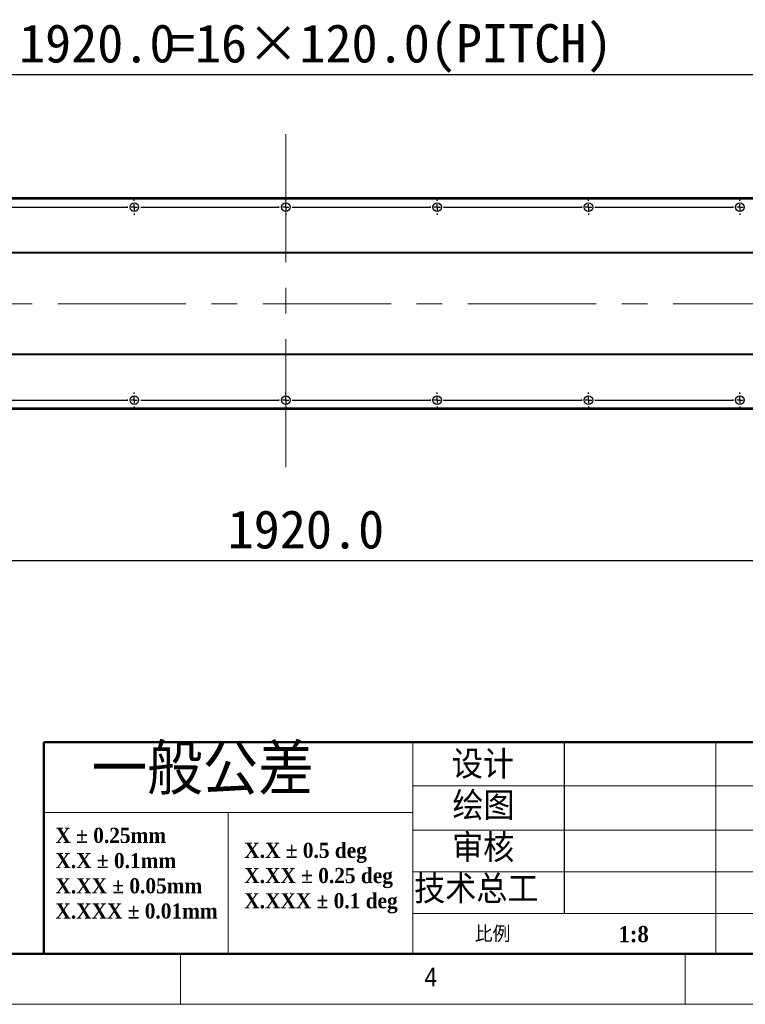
# Model space of a CAD drawing. Header units: millimetres. Extents: x 40 to 3320, y 40 to 2336.
# Tile 5 of 13: x 1153 to 1728, y 40 to 821. Entities that reach past the tile are written whole.
import ezdxf

# ---------------------------------------------------------------- set-up
doc = ezdxf.new("R2010")
doc.units = ezdxf.units.MM
doc.header["$LTSCALE"] = 8
doc.linetypes.add('CENTERX2', pattern=[20.32, 12.7, -2.54, 2.54, -2.54])
doc.layers.add('DIMNS', color=7, linetype='Continuous')
doc.styles.add('SLDTEXTSTYLE0', font='Gothic.ttf', dxfattribs={"width": 0.913})
doc.styles.add('SLDTEXTSTYLE1', font='timesbd.ttf', dxfattribs={"width": 0.933})
doc.styles.add('SLDTEXTSTYLE3', font='txt', dxfattribs={"bigfont": 'bigfont'})
doc.styles.add('SLDTEXTSTYLE7', font='txt')
doc.dimstyles.new('SLDDIMSTYLE2', dxfattribs={"dimtxt": 30.4, "dimasz": 16, "dimexe": 0, "dimexo": 0.0625, "dimgap": 7.6, "dimtad": 2, "dimdec": 1, "dimrnd": 1e-09, "dimzin": 4, "dimdsep": 46, "dimtxsty": 'SLDTEXTSTYLE7', "dimsah": 1, "dimcen": 0.09, "dimadec": 0, "dimazin": 1, "dimtfac": 1, "dimtdec": 1, "dimtofl": 0, "dimtmove": 0, "dimatfit": 3, "dimfxl": 0, "dimfrac": 2, "dimtolj": 1, "dimtzin": 12, "dimarcsym": 0})

# ---------------------------------------------------------------- blocks, each defined once
blk = doc.blocks.new('SW_NOTE_0')
at = {"color": 0, "linetype": 'Continuous', "lineweight": 0, "char_height": 12, "attachment_point": 1, "style": 'SLDTEXTSTYLE1'}
for s, insert in [('X.X ± 0.5 deg', (0, 15.82)), ('X.XX ± 0.25 deg', (0, -4.18)), ('X.XXX ± 0.1 deg', (0, -24.18))]:
    blk.add_mtext(s, dxfattribs=dict(at, insert=insert))
blk = doc.blocks.new('SW_NOTE_1')
at = {"color": 0, "linetype": 'Continuous', "lineweight": 0, "char_height": 12, "attachment_point": 1, "style": 'SLDTEXTSTYLE1'}
for s, insert in [('X ± 0.25mm ', (0, 15.82)), ('X.X ± 0.1mm', (0, -4.18))]:
    blk.add_mtext(s, dxfattribs=dict(at, insert=insert))
blk = doc.blocks.new('SW_NOTE_2')
at = {"color": 0, "linetype": 'Continuous', "lineweight": 0, "char_height": 12, "attachment_point": 1, "style": 'SLDTEXTSTYLE1'}
for s, insert in [('X.XX ± 0.05mm', (0, 15.82)), ('X.XXX ± 0.01mm', (0, -4.18))]:
    blk.add_mtext(s, dxfattribs=dict(at, insert=insert))
blk = doc.blocks.new('_D_26')
at = {"layer": 'DIMNS'}
for p, q in [((403.38, 578.96), (403.38, 384.03)), ((2323.38, 585.5), (2323.38, 384.03)), ((403.38, 392.03), (2323.38, 392.03))]:
    blk.add_line(p, q, dxfattribs=at)
for points in [[(403.38, 392.03), (419.38, 389.63), (419.38, 394.43)], [(2323.38, 392.03), (2307.38, 394.43), (2307.38, 389.63)]]:
    blk.add_solid(points, dxfattribs=at)
at = {"layer": 'DIMNS', "insert": (1317.32, 431.92), "char_height": 30.4, "attachment_point": 1, "style": 'SLDTEXTSTYLE7'}
blk.add_mtext('1920.0', dxfattribs=at)
blk = doc.blocks.new('_D_30')
at = {"layer": 'DIMNS'}
for p, q in [((403.38, 535.26), (403.38, 785.46)), ((2323.38, 535.26), (2323.38, 785.46)), ((403.38, 777.46), (2323.38, 777.46))]:
    blk.add_line(p, q, dxfattribs=at)
for points in [[(403.38, 777.46), (419.38, 775.06), (419.38, 779.86)], [(2323.38, 777.46), (2307.38, 779.86), (2307.38, 775.06)]]:
    blk.add_solid(points, dxfattribs=at)
at = {"layer": 'DIMNS', "char_height": 30.4, "attachment_point": 1, "style": 'SLDTEXTSTYLE7'}
for s, insert in [('=16×120.0(PITCH)', (1270.77, 817.35)), ('1920.0', (1151.95, 817.35))]:
    blk.add_mtext(s, dxfattribs=dict(at, insert=insert))
blk = doc.blocks.new('SW_CENTERMARKSYMBOL_2')
at = {"layer": 'DIMNS', "color": 0}
for p, q in [((-120, 5.08), (-120, 5.94)), ((-120, 0), (-120, 2.54)), ((-120, 0), (-120, 2.54)), ((-120, 0), (-120, 2.54)), ((-120, 0), (-120, 2.54)), ((-120, 0), (-120, 2.54)), ((-120, 0), (-120, 2.54)), ((-120, 0), (-120, 2.54)), ((-114.92, 0), (-5.08, 0)), ((-5.08, 0), (-5.94, 0)), ((0, 0), (-2.54, 0)), ((0, 0), (-2.54, 0)), ((0, 0), (-2.54, 0)), ((0, 0), (-2.54, 0)), ((0, 0), (-2.54, 0)), ((0, 0), (-2.54, 0)), ((0, 0), (-2.54, 0)), ((0, 0), (-2.54, 0)), ((0, 5.08), (0, 5.94)), ((0, 0), (0, 2.54)), ((0, 0), (0, 2.54)), ((0, 0), (0, 2.54)), ((0, 0), (0, 2.54)), ((0, 0), (0, 2.54)), ((0, 0), (0, 2.54)), ((0, 0), (0, 2.54)), ((0, 0), (0, 2.54)), ((0, 0), (0, -2.54)), ((0, 0), (2.54, 0)), ((0, 0), (0, -2.54)), ((0, 0), (2.54, 0)), ((0, 0), (0, -2.54)), ((0, 0), (2.54, 0)), ((0, 0), (0, -2.54)), ((0, 0), (2.54, 0)), ((0, 0), (0, -2.54)), ((0, 0), (2.54, 0)), ((0, 0), (0, -2.54)), ((0, 0), (2.54, 0)), ((0, 0), (0, -2.54)), ((0, 0), (2.54, 0)), ((0, 0), (0, -2.54)), ((0, 0), (2.54, 0)), ((5.08, 0), (5.94, 0)), ((5.08, 0), (114.92, 0)), ((114.92, 0), (114.06, 0)), ((120, 0), (117.46, 0)), ((120, 0), (117.46, 0)), ((120, 0), (117.46, 0)), ((120, 0), (117.46, 0)), ((120, 0), (117.46, 0)), ((120, 0), (117.46, 0)), ((120, 0), (117.46, 0)), ((120, 5.08), (120, 5.94)), ((120, 0), (120, 2.54)), ((120, 0), (120, 2.54)), ((120, 0), (120, 2.54)), ((120, 0), (120, 2.54)), ((120, 0), (120, 2.54)), ((120, 0), (120, 2.54)), ((120, 0), (120, 2.54)), ((120, 0), (120, -2.54)), ((120, 0), (122.54, 0)), ((120, 0), (120, -2.54)), ((120, 0), (122.54, 0)), ((120, 0), (120, -2.54)), ((120, 0), (122.54, 0)), ((120, 0), (120, -2.54)), ((120, 0), (122.54, 0)), ((120, 0), (120, -2.54)), ((120, 0), (122.54, 0)), ((120, 0), (120, -2.54)), ((120, 0), (122.54, 0)), ((120, 0), (120, -2.54)), ((120, 0), (122.54, 0)), ((125.08, 0), (125.94, 0)), ((125.08, 0), (234.92, 0)), ((234.92, 0), (234.06, 0)), ((240, 0), (237.46, 0)), ((240, 0), (237.46, 0)), ((240, 0), (237.46, 0)), ((240, 0), (237.46, 0)), ((240, 0), (237.46, 0)), ((240, 0), (237.46, 0)), ((240, 5.08), (240, 5.94)), ((240, 0), (240, 2.54)), ((240, 0), (240, 2.54)), ((240, 0), (240, 2.54)), ((240, 0), (240, 2.54)), ((240, 0), (240, 2.54)), ((240, 0), (240, 2.54)), ((240, 0), (240, -2.54)), ((240, 0), (242.54, 0)), ((240, 0), (240, -2.54)), ((240, 0), (242.54, 0)), ((240, 0), (240, -2.54)), ((240, 0), (242.54, 0)), ((240, 0), (240, -2.54)), ((240, 0), (242.54, 0)), ((240, 0), (240, -2.54)), ((240, 0), (242.54, 0)), ((240, 0), (240, -2.54)), ((240, 0), (242.54, 0)), ((245.08, 0), (245.94, 0)), ((245.08, 0), (354.92, 0)), ((354.92, 0), (354.06, 0)), ((360, 0), (357.46, 0)), ((360, 0), (357.46, 0)), ((360, 0), (357.46, 0)), ((360, 0), (357.46, 0)), ((360, 0), (357.46, 0)), ((360, 5.08), (360, 5.94)), ((360, 0), (360, 2.54)), ((360, 0), (360, 2.54)), ((360, 0), (360, 2.54)), ((360, 0), (360, 2.54)), ((360, 0), (360, 2.54)), ((360, 0), (360, -2.54)), ((360, 0), (362.54, 0)), ((360, 0), (360, -2.54)), ((360, 0), (362.54, 0)), ((360, 0), (360, -2.54)), ((360, 0), (362.54, 0)), ((360, 0), (360, -2.54)), ((360, 0), (362.54, 0)), ((360, 0), (360, -2.54)), ((360, 0), (362.54, 0)), ((-234.92, 0), (-125.08, 0)), ((-125.08, 0), (-125.94, 0)), ((-120, 0), (-122.54, 0)), ((-120, 0), (-122.54, 0)), ((-120, 0), (-122.54, 0)), ((-120, 0), (-122.54, 0)), ((-120, 0), (-122.54, 0)), ((-120, 0), (-122.54, 0)), ((-120, 0), (-122.54, 0)), ((-120, 0), (-120, -2.54)), ((-120, 0), (-117.46, 0)), ((-120, 0), (-120, -2.54)), ((-120, 0), (-117.46, 0)), ((-120, 0), (-120, -2.54)), ((-120, 0), (-117.46, 0)), ((-120, 0), (-120, -2.54)), ((-120, 0), (-117.46, 0)), ((-120, 0), (-120, -2.54)), ((-120, 0), (-117.46, 0)), ((-120, 0), (-120, -2.54)), ((-120, 0), (-117.46, 0)), ((-120, 0), (-120, -2.54)), ((-120, 0), (-117.46, 0)), ((-120, -5.08), (-120, -5.94)), ((-114.92, 0), (-114.06, 0)), ((0, -5.08), (0, -5.94)), ((120, -5.08), (120, -5.94)), ((240, -5.08), (240, -5.94)), ((360, -5.08), (360, -5.94))]:
    blk.add_line(p, q, dxfattribs=at)
blk = doc.blocks.new('SW_CENTERMARKSYMBOL_3')
at = {"layer": 'DIMNS', "color": 0}
for p, q in [((-120, 5.08), (-120, 5.94)), ((-120, 0), (-120, 2.54)), ((-120, 0), (-120, 2.54)), ((-120, 0), (-120, 2.54)), ((-120, 0), (-120, 2.54)), ((-120, 0), (-120, 2.54)), ((-120, 0), (-120, 2.54)), ((-120, 0), (-120, 2.54)), ((-114.92, 0), (-5.08, 0)), ((-5.08, 0), (-5.94, 0)), ((0, 0), (-2.54, 0)), ((0, 0), (-2.54, 0)), ((0, 0), (-2.54, 0)), ((0, 0), (-2.54, 0)), ((0, 0), (-2.54, 0)), ((0, 0), (-2.54, 0)), ((0, 0), (-2.54, 0)), ((0, 0), (-2.54, 0)), ((0, 5.08), (0, 5.94)), ((0, 0), (0, 2.54)), ((0, 0), (0, 2.54)), ((0, 0), (0, 2.54)), ((0, 0), (0, 2.54)), ((0, 0), (0, 2.54)), ((0, 0), (0, 2.54)), ((0, 0), (0, 2.54)), ((0, 0), (0, 2.54)), ((0, 0), (0, -2.54)), ((0, 0), (2.54, 0)), ((0, 0), (0, -2.54)), ((0, 0), (2.54, 0)), ((0, 0), (0, -2.54)), ((0, 0), (2.54, 0)), ((0, 0), (0, -2.54)), ((0, 0), (2.54, 0)), ((0, 0), (0, -2.54)), ((0, 0), (2.54, 0)), ((0, 0), (0, -2.54)), ((0, 0), (2.54, 0)), ((0, 0), (0, -2.54)), ((0, 0), (2.54, 0)), ((0, 0), (0, -2.54)), ((0, 0), (2.54, 0)), ((5.08, 0), (5.94, 0)), ((5.08, 0), (114.92, 0)), ((114.92, 0), (114.06, 0)), ((120, 0), (117.46, 0)), ((120, 0), (117.46, 0)), ((120, 0), (117.46, 0)), ((120, 0), (117.46, 0)), ((120, 0), (117.46, 0)), ((120, 0), (117.46, 0)), ((120, 0), (117.46, 0)), ((120, 5.08), (120, 5.94)), ((120, 0), (120, 2.54)), ((120, 0), (120, 2.54)), ((120, 0), (120, 2.54)), ((120, 0), (120, 2.54)), ((120, 0), (120, 2.54)), ((120, 0), (120, 2.54)), ((120, 0), (120, 2.54)), ((120, 0), (120, -2.54)), ((120, 0), (122.54, 0)), ((120, 0), (120, -2.54)), ((120, 0), (122.54, 0)), ((120, 0), (120, -2.54)), ((120, 0), (122.54, 0)), ((120, 0), (120, -2.54)), ((120, 0), (122.54, 0)), ((120, 0), (120, -2.54)), ((120, 0), (122.54, 0)), ((120, 0), (120, -2.54)), ((120, 0), (122.54, 0)), ((120, 0), (120, -2.54)), ((120, 0), (122.54, 0)), ((125.08, 0), (125.94, 0)), ((125.08, 0), (234.92, 0)), ((234.92, 0), (234.06, 0)), ((240, 0), (237.46, 0)), ((240, 0), (237.46, 0)), ((240, 0), (237.46, 0)), ((240, 0), (237.46, 0)), ((240, 0), (237.46, 0)), ((240, 0), (237.46, 0)), ((240, 5.08), (240, 5.94)), ((240, 0), (240, 2.54)), ((240, 0), (240, 2.54)), ((240, 0), (240, 2.54)), ((240, 0), (240, 2.54)), ((240, 0), (240, 2.54)), ((240, 0), (240, 2.54)), ((240, 0), (240, -2.54)), ((240, 0), (242.54, 0)), ((240, 0), (240, -2.54)), ((240, 0), (242.54, 0)), ((240, 0), (240, -2.54)), ((240, 0), (242.54, 0)), ((240, 0), (240, -2.54)), ((240, 0), (242.54, 0)), ((240, 0), (240, -2.54)), ((240, 0), (242.54, 0)), ((240, 0), (240, -2.54)), ((240, 0), (242.54, 0)), ((245.08, 0), (245.94, 0)), ((245.08, 0), (354.92, 0)), ((354.92, 0), (354.06, 0)), ((360, 0), (357.46, 0)), ((360, 0), (357.46, 0)), ((360, 0), (357.46, 0)), ((360, 0), (357.46, 0)), ((360, 0), (357.46, 0)), ((360, 5.08), (360, 5.94)), ((360, 0), (360, 2.54)), ((360, 0), (360, 2.54)), ((360, 0), (360, 2.54)), ((360, 0), (360, 2.54)), ((360, 0), (360, 2.54)), ((360, 0), (360, -2.54)), ((360, 0), (362.54, 0)), ((360, 0), (360, -2.54)), ((360, 0), (362.54, 0)), ((360, 0), (360, -2.54)), ((360, 0), (362.54, 0)), ((360, 0), (360, -2.54)), ((360, 0), (362.54, 0)), ((360, 0), (360, -2.54)), ((360, 0), (362.54, 0)), ((-234.92, 0), (-125.08, 0)), ((-125.08, 0), (-125.94, 0)), ((-120, 0), (-122.54, 0)), ((-120, 0), (-122.54, 0)), ((-120, 0), (-122.54, 0)), ((-120, 0), (-122.54, 0)), ((-120, 0), (-122.54, 0)), ((-120, 0), (-122.54, 0)), ((-120, 0), (-122.54, 0)), ((-120, 0), (-120, -2.54)), ((-120, 0), (-117.46, 0)), ((-120, 0), (-120, -2.54)), ((-120, 0), (-117.46, 0)), ((-120, 0), (-120, -2.54)), ((-120, 0), (-117.46, 0)), ((-120, 0), (-120, -2.54)), ((-120, 0), (-117.46, 0)), ((-120, 0), (-120, -2.54)), ((-120, 0), (-117.46, 0)), ((-120, 0), (-120, -2.54)), ((-120, 0), (-117.46, 0)), ((-120, 0), (-120, -2.54)), ((-120, 0), (-117.46, 0)), ((-120, -5.08), (-120, -5.94)), ((-114.92, 0), (-114.06, 0)), ((0, -5.08), (0, -5.94)), ((120, -5.08), (120, -5.94)), ((240, -5.08), (240, -5.94)), ((360, -5.08), (360, -5.94))]:
    blk.add_line(p, q, dxfattribs=at)
blk = doc.blocks.new('SW_CENTERMARKSYMBOL_4')
at = {"layer": 'DIMNS', "color": 0}
for p, q in [((605.08, 0), (714.92, 0)), ((714.92, 0), (714.06, 0)), ((720, 0), (717.46, 0)), ((720, 0), (717.46, 0)), ((720, 0), (717.46, 0)), ((720, 0), (717.46, 0)), ((720, 0), (717.46, 0)), ((720, 0), (717.46, 0)), ((720, 0), (717.46, 0)), ((720, 5.08), (720, 5.94)), ((720, 0), (720, 2.54)), ((720, 0), (720, 2.54)), ((720, 0), (720, 2.54)), ((720, 0), (720, 2.54)), ((720, 0), (720, 2.54)), ((720, 0), (720, 2.54)), ((720, 0), (720, 2.54)), ((720, 0), (720, -2.54)), ((720, 0), (722.54, 0)), ((720, 0), (720, -2.54)), ((720, 0), (722.54, 0)), ((720, 0), (720, -2.54)), ((720, 0), (722.54, 0)), ((720, 0), (720, -2.54)), ((720, 0), (722.54, 0)), ((720, 0), (720, -2.54)), ((720, 0), (722.54, 0)), ((720, 0), (720, -2.54)), ((720, 0), (722.54, 0)), ((720, 0), (720, -2.54)), ((720, 0), (722.54, 0)), ((725.08, 0), (725.94, 0)), ((725.08, 0), (834.92, 0)), ((834.92, 0), (834.06, 0)), ((840, 0), (837.46, 0)), ((840, 0), (837.46, 0)), ((840, 0), (837.46, 0)), ((840, 0), (837.46, 0)), ((840, 0), (837.46, 0)), ((840, 0), (837.46, 0)), ((840, 0), (837.46, 0)), ((840, 0), (837.46, 0)), ((840, 5.08), (840, 5.94)), ((840, 0), (840, 2.54)), ((840, 0), (840, 2.54)), ((840, 0), (840, 2.54)), ((840, 0), (840, 2.54)), ((840, 0), (840, 2.54)), ((840, 0), (840, 2.54)), ((840, 0), (840, 2.54)), ((840, 0), (840, 2.54)), ((840, 0), (840, -2.54)), ((840, 0), (842.54, 0)), ((840, 0), (840, -2.54)), ((840, 0), (842.54, 0)), ((840, 0), (840, -2.54)), ((840, 0), (842.54, 0)), ((840, 0), (840, -2.54)), ((840, 0), (842.54, 0)), ((840, 0), (840, -2.54)), ((840, 0), (842.54, 0)), ((840, 0), (840, -2.54)), ((840, 0), (842.54, 0)), ((840, 0), (840, -2.54)), ((840, 0), (842.54, 0)), ((840, 0), (840, -2.54)), ((840, 0), (842.54, 0)), ((845.08, 0), (845.94, 0)), ((845.08, 0), (954.92, 0)), ((954.92, 0), (954.06, 0)), ((960, 0), (957.46, 0)), ((960, 0), (957.46, 0)), ((960, 0), (957.46, 0)), ((960, 0), (957.46, 0)), ((960, 0), (957.46, 0)), ((960, 0), (957.46, 0)), ((960, 0), (957.46, 0)), ((960, 5.08), (960, 5.94)), ((960, 0), (960, 2.54)), ((960, 0), (960, 2.54)), ((960, 0), (960, 2.54)), ((960, 0), (960, 2.54)), ((960, 0), (960, 2.54)), ((960, 0), (960, 2.54)), ((960, 0), (960, 2.54)), ((960, 0), (960, -2.54)), ((960, 0), (962.54, 0)), ((960, 0), (960, -2.54)), ((960, 0), (962.54, 0)), ((960, 0), (960, -2.54)), ((960, 0), (962.54, 0)), ((960, 0), (960, -2.54)), ((960, 0), (962.54, 0)), ((960, 0), (960, -2.54)), ((960, 0), (962.54, 0)), ((960, 0), (960, -2.54)), ((960, 0), (962.54, 0)), ((960, 0), (960, -2.54)), ((960, 0), (962.54, 0)), ((965.08, 0), (965.94, 0)), ((965.08, 0), (1074.92, 0)), ((1074.92, 0), (1074.06, 0)), ((1080, 0), (1077.46, 0)), ((1080, 0), (1077.46, 0)), ((1080, 0), (1077.46, 0)), ((1080, 0), (1077.46, 0)), ((1080, 0), (1077.46, 0)), ((1080, 0), (1077.46, 0)), ((1080, 5.08), (1080, 5.94)), ((1080, 0), (1080, 2.54)), ((1080, 0), (1080, 2.54)), ((1080, 0), (1080, 2.54)), ((1080, 0), (1080, 2.54)), ((1080, 0), (1080, 2.54)), ((1080, 0), (1080, 2.54)), ((1080, 0), (1080, -2.54)), ((1080, 0), (1082.54, 0)), ((1080, 0), (1080, -2.54)), ((1080, 0), (1082.54, 0)), ((1080, 0), (1080, -2.54)), ((1080, 0), (1082.54, 0)), ((1080, 0), (1080, -2.54)), ((1080, 0), (1082.54, 0)), ((1080, 0), (1080, -2.54)), ((1080, 0), (1082.54, 0)), ((1080, 0), (1080, -2.54)), ((1080, 0), (1082.54, 0)), ((1085.08, 0), (1085.94, 0)), ((1085.08, 0), (1194.92, 0)), ((1194.92, 0), (1194.06, 0)), ((1200, 0), (1197.46, 0)), ((1200, 0), (1197.46, 0)), ((1200, 0), (1197.46, 0)), ((1200, 0), (1197.46, 0)), ((1200, 0), (1197.46, 0)), ((1200, 5.08), (1200, 5.94)), ((1200, 0), (1200, 2.54)), ((1200, 0), (1200, 2.54)), ((1200, 0), (1200, 2.54)), ((1200, 0), (1200, 2.54)), ((1200, 0), (1200, 2.54)), ((1200, 0), (1200, -2.54)), ((1200, 0), (1202.54, 0)), ((1200, 0), (1200, -2.54)), ((1200, 0), (1202.54, 0)), ((1200, 0), (1200, -2.54)), ((1200, 0), (1202.54, 0)), ((1200, 0), (1200, -2.54)), ((1200, 0), (1202.54, 0)), ((1200, 0), (1200, -2.54)), ((1200, 0), (1202.54, 0)), ((720, -5.08), (720, -5.94)), ((840, -5.08), (840, -5.94)), ((960, -5.08), (960, -5.94)), ((1080, -5.08), (1080, -5.94)), ((1200, -5.08), (1200, -5.94))]:
    blk.add_line(p, q, dxfattribs=at)
blk = doc.blocks.new('SW_CENTERMARKSYMBOL_5')
at = {"layer": 'DIMNS', "color": 0}
for p, q in [((-120, 5.08), (-120, 5.94)), ((-120, 0), (-120, 2.54)), ((-120, 0), (-120, 2.54)), ((-120, 0), (-120, 2.54)), ((-120, 0), (-120, 2.54)), ((-120, 0), (-120, 2.54)), ((-120, 0), (-120, 2.54)), ((-120, 0), (-120, 2.54)), ((-114.92, 0), (-5.08, 0)), ((-5.08, 0), (-5.94, 0)), ((0, 0), (-2.54, 0)), ((0, 0), (-2.54, 0)), ((0, 0), (-2.54, 0)), ((0, 0), (-2.54, 0)), ((0, 0), (-2.54, 0)), ((0, 0), (-2.54, 0)), ((0, 0), (-2.54, 0)), ((0, 0), (-2.54, 0)), ((0, 5.08), (0, 5.94)), ((0, 0), (0, 2.54)), ((0, 0), (0, 2.54)), ((0, 0), (0, 2.54)), ((0, 0), (0, 2.54)), ((0, 0), (0, 2.54)), ((0, 0), (0, 2.54)), ((0, 0), (0, 2.54)), ((0, 0), (0, 2.54)), ((0, 0), (0, -2.54)), ((0, 0), (2.54, 0)), ((0, 0), (0, -2.54)), ((0, 0), (2.54, 0)), ((0, 0), (0, -2.54)), ((0, 0), (2.54, 0)), ((0, 0), (0, -2.54)), ((0, 0), (2.54, 0)), ((0, 0), (0, -2.54)), ((0, 0), (2.54, 0)), ((0, 0), (0, -2.54)), ((0, 0), (2.54, 0)), ((0, 0), (0, -2.54)), ((0, 0), (2.54, 0)), ((0, 0), (0, -2.54)), ((0, 0), (2.54, 0)), ((5.08, 0), (5.94, 0)), ((5.08, 0), (114.92, 0)), ((114.92, 0), (114.06, 0)), ((120, 0), (117.46, 0)), ((120, 0), (117.46, 0)), ((120, 0), (117.46, 0)), ((120, 0), (117.46, 0)), ((120, 0), (117.46, 0)), ((120, 0), (117.46, 0)), ((120, 0), (117.46, 0)), ((120, 5.08), (120, 5.94)), ((120, 0), (120, 2.54)), ((120, 0), (120, 2.54)), ((120, 0), (120, 2.54)), ((120, 0), (120, 2.54)), ((120, 0), (120, 2.54)), ((120, 0), (120, 2.54)), ((120, 0), (120, 2.54)), ((120, 0), (120, -2.54)), ((120, 0), (122.54, 0)), ((120, 0), (120, -2.54)), ((120, 0), (122.54, 0)), ((120, 0), (120, -2.54)), ((120, 0), (122.54, 0)), ((120, 0), (120, -2.54)), ((120, 0), (122.54, 0)), ((120, 0), (120, -2.54)), ((120, 0), (122.54, 0)), ((120, 0), (120, -2.54)), ((120, 0), (122.54, 0)), ((120, 0), (120, -2.54)), ((120, 0), (122.54, 0)), ((125.08, 0), (125.94, 0)), ((125.08, 0), (234.92, 0)), ((234.92, 0), (234.06, 0)), ((240, 0), (237.46, 0)), ((240, 0), (237.46, 0)), ((240, 0), (237.46, 0)), ((240, 0), (237.46, 0)), ((240, 0), (237.46, 0)), ((240, 0), (237.46, 0)), ((240, 5.08), (240, 5.94)), ((240, 0), (240, 2.54)), ((240, 0), (240, 2.54)), ((240, 0), (240, 2.54)), ((240, 0), (240, 2.54)), ((240, 0), (240, 2.54)), ((240, 0), (240, 2.54)), ((240, 0), (240, -2.54)), ((240, 0), (242.54, 0)), ((240, 0), (240, -2.54)), ((240, 0), (242.54, 0)), ((240, 0), (240, -2.54)), ((240, 0), (242.54, 0)), ((240, 0), (240, -2.54)), ((240, 0), (242.54, 0)), ((240, 0), (240, -2.54)), ((240, 0), (242.54, 0)), ((240, 0), (240, -2.54)), ((240, 0), (242.54, 0)), ((245.08, 0), (245.94, 0)), ((245.08, 0), (354.92, 0)), ((354.92, 0), (354.06, 0)), ((360, 0), (357.46, 0)), ((360, 0), (357.46, 0)), ((360, 0), (357.46, 0)), ((360, 0), (357.46, 0)), ((360, 0), (357.46, 0)), ((360, 5.08), (360, 5.94)), ((360, 0), (360, 2.54)), ((360, 0), (360, 2.54)), ((360, 0), (360, 2.54)), ((360, 0), (360, 2.54)), ((360, 0), (360, 2.54)), ((360, 0), (360, -2.54)), ((360, 0), (362.54, 0)), ((360, 0), (360, -2.54)), ((360, 0), (362.54, 0)), ((360, 0), (360, -2.54)), ((360, 0), (362.54, 0)), ((360, 0), (360, -2.54)), ((360, 0), (362.54, 0)), ((360, 0), (360, -2.54)), ((360, 0), (362.54, 0)), ((-234.92, 0), (-125.08, 0)), ((-125.08, 0), (-125.94, 0)), ((-120, 0), (-122.54, 0)), ((-120, 0), (-122.54, 0)), ((-120, 0), (-122.54, 0)), ((-120, 0), (-122.54, 0)), ((-120, 0), (-122.54, 0)), ((-120, 0), (-122.54, 0)), ((-120, 0), (-122.54, 0)), ((-120, 0), (-120, -2.54)), ((-120, 0), (-117.46, 0)), ((-120, 0), (-120, -2.54)), ((-120, 0), (-117.46, 0)), ((-120, 0), (-120, -2.54)), ((-120, 0), (-117.46, 0)), ((-120, 0), (-120, -2.54)), ((-120, 0), (-117.46, 0)), ((-120, 0), (-120, -2.54)), ((-120, 0), (-117.46, 0)), ((-120, 0), (-120, -2.54)), ((-120, 0), (-117.46, 0)), ((-120, 0), (-120, -2.54)), ((-120, 0), (-117.46, 0)), ((-120, -5.08), (-120, -5.94)), ((-114.92, 0), (-114.06, 0)), ((0, -5.08), (0, -5.94)), ((120, -5.08), (120, -5.94)), ((240, -5.08), (240, -5.94)), ((360, -5.08), (360, -5.94))]:
    blk.add_line(p, q, dxfattribs=at)
blk = doc.blocks.new('SW_CENTERMARKSYMBOL_6')
at = {"layer": 'DIMNS', "color": 0}
for p, q in [((-960, 5.08), (-960, 5.94)), ((-960, 0), (-960, 2.54)), ((-960, 0), (-960, 2.54)), ((-960, 0), (-960, 2.54)), ((-960, 0), (-960, 2.54)), ((-960, 0), (-960, 2.54)), ((-960, 0), (-960, 2.54)), ((-960, 0), (-960, 2.54)), ((-840, 5.08), (-840, 5.94)), ((-840, 0), (-840, 2.54)), ((-840, 0), (-840, 2.54)), ((-840, 0), (-840, 2.54)), ((-840, 0), (-840, 2.54)), ((-840, 0), (-840, 2.54)), ((-840, 0), (-840, 2.54)), ((-840, 0), (-840, 2.54)), ((-840, 0), (-840, 2.54)), ((-720, 5.08), (-720, 5.94)), ((-720, 0), (-720, 2.54)), ((-720, 0), (-720, 2.54)), ((-720, 0), (-720, 2.54)), ((-720, 0), (-720, 2.54)), ((-720, 0), (-720, 2.54)), ((-720, 0), (-720, 2.54)), ((-720, 0), (-720, 2.54)), ((-600, 5.08), (-600, 5.94)), ((-600, 0), (-600, 2.54)), ((-600, 0), (-600, 2.54)), ((-600, 0), (-600, 2.54)), ((-600, 0), (-600, 2.54)), ((-600, 0), (-600, 2.54)), ((-600, 0), (-600, 2.54)), ((-480, 5.08), (-480, 5.94)), ((-480, 0), (-480, 2.54)), ((-480, 0), (-480, 2.54)), ((-480, 0), (-480, 2.54)), ((-480, 0), (-480, 2.54)), ((-480, 0), (-480, 2.54)), ((-1074.92, 0), (-965.08, 0)), ((-965.08, 0), (-965.94, 0)), ((-960, 0), (-962.54, 0)), ((-960, 0), (-962.54, 0)), ((-960, 0), (-962.54, 0)), ((-960, 0), (-962.54, 0)), ((-960, 0), (-962.54, 0)), ((-960, 0), (-962.54, 0)), ((-960, 0), (-962.54, 0)), ((-960, 0), (-960, -2.54)), ((-960, 0), (-957.46, 0)), ((-960, 0), (-960, -2.54)), ((-960, 0), (-957.46, 0)), ((-960, 0), (-960, -2.54)), ((-960, 0), (-957.46, 0)), ((-960, 0), (-960, -2.54)), ((-960, 0), (-957.46, 0)), ((-960, 0), (-960, -2.54)), ((-960, 0), (-957.46, 0)), ((-960, 0), (-960, -2.54)), ((-960, 0), (-957.46, 0)), ((-960, 0), (-960, -2.54)), ((-960, 0), (-957.46, 0)), ((-960, -5.08), (-960, -5.94)), ((-954.92, 0), (-954.06, 0)), ((-954.92, 0), (-845.08, 0)), ((-845.08, 0), (-845.94, 0)), ((-840, 0), (-842.54, 0)), ((-840, 0), (-842.54, 0)), ((-840, 0), (-842.54, 0)), ((-840, 0), (-842.54, 0)), ((-840, 0), (-842.54, 0)), ((-840, 0), (-842.54, 0)), ((-840, 0), (-842.54, 0)), ((-840, 0), (-842.54, 0)), ((-840, 0), (-840, -2.54)), ((-840, 0), (-837.46, 0)), ((-840, 0), (-840, -2.54)), ((-840, 0), (-837.46, 0)), ((-840, 0), (-840, -2.54)), ((-840, 0), (-837.46, 0)), ((-840, 0), (-840, -2.54)), ((-840, 0), (-837.46, 0)), ((-840, 0), (-840, -2.54)), ((-840, 0), (-837.46, 0)), ((-840, 0), (-840, -2.54)), ((-840, 0), (-837.46, 0)), ((-840, 0), (-840, -2.54)), ((-840, 0), (-837.46, 0)), ((-840, 0), (-840, -2.54)), ((-840, 0), (-837.46, 0)), ((-840, -5.08), (-840, -5.94)), ((-834.92, 0), (-834.06, 0)), ((-834.92, 0), (-725.08, 0)), ((-725.08, 0), (-725.94, 0)), ((-720, 0), (-722.54, 0)), ((-720, 0), (-722.54, 0)), ((-720, 0), (-722.54, 0)), ((-720, 0), (-722.54, 0)), ((-720, 0), (-722.54, 0)), ((-720, 0), (-722.54, 0)), ((-720, 0), (-722.54, 0)), ((-720, 0), (-720, -2.54)), ((-720, 0), (-717.46, 0)), ((-720, 0), (-720, -2.54)), ((-720, 0), (-717.46, 0)), ((-720, 0), (-720, -2.54)), ((-720, 0), (-717.46, 0)), ((-720, 0), (-720, -2.54)), ((-720, 0), (-717.46, 0)), ((-720, 0), (-720, -2.54)), ((-720, 0), (-717.46, 0)), ((-720, 0), (-720, -2.54)), ((-720, 0), (-717.46, 0)), ((-720, 0), (-720, -2.54)), ((-720, 0), (-717.46, 0)), ((-720, -5.08), (-720, -5.94)), ((-714.92, 0), (-714.06, 0)), ((-714.92, 0), (-605.08, 0)), ((-605.08, 0), (-605.94, 0)), ((-600, 0), (-602.54, 0)), ((-600, 0), (-602.54, 0)), ((-600, 0), (-602.54, 0)), ((-600, 0), (-602.54, 0)), ((-600, 0), (-602.54, 0)), ((-600, 0), (-602.54, 0)), ((-600, 0), (-600, -2.54)), ((-600, 0), (-597.46, 0)), ((-600, 0), (-600, -2.54)), ((-600, 0), (-597.46, 0)), ((-600, 0), (-600, -2.54)), ((-600, 0), (-597.46, 0)), ((-600, 0), (-600, -2.54)), ((-600, 0), (-597.46, 0)), ((-600, 0), (-600, -2.54)), ((-600, 0), (-597.46, 0)), ((-600, 0), (-600, -2.54)), ((-600, 0), (-597.46, 0)), ((-600, -5.08), (-600, -5.94)), ((-594.92, 0), (-594.06, 0)), ((-594.92, 0), (-485.08, 0)), ((-485.08, 0), (-485.94, 0)), ((-480, 0), (-482.54, 0)), ((-480, 0), (-482.54, 0)), ((-480, 0), (-482.54, 0)), ((-480, 0), (-482.54, 0)), ((-480, 0), (-482.54, 0)), ((-480, 0), (-480, -2.54)), ((-480, 0), (-477.46, 0)), ((-480, 0), (-480, -2.54)), ((-480, 0), (-477.46, 0)), ((-480, 0), (-480, -2.54)), ((-480, 0), (-477.46, 0)), ((-480, 0), (-480, -2.54)), ((-480, 0), (-477.46, 0)), ((-480, 0), (-480, -2.54)), ((-480, 0), (-477.46, 0)), ((-480, -5.08), (-480, -5.94))]:
    blk.add_line(p, q, dxfattribs=at)

msp = doc.modelspace()

# ---------------------------------------------------------------- linework, layer by layer
at = {"color": 7, "linetype": 'Continuous', "lineweight": 25}
for p, q in [((2371.38, 679.66), (355.38, 679.66)), ((2371.38, 678.66), (355.38, 678.66)), ((2371.38, 636.16), (355.38, 636.16)), ((2371.38, 635.66), (355.38, 635.66)), ((2371.38, 555.66), (355.38, 555.66)), ((2371.38, 555.16), (355.38, 555.16)), ((2371.38, 512.66), (355.38, 512.66)), ((2371.38, 511.66), (355.38, 511.66))]:
    msp.add_line(p, q, dxfattribs=at)
at = {"color": 7, "linetype": 'Continuous', "lineweight": 50}
for p, q in [((1171.76, 248), (1171.76, 80)), ((1171.76, 248), (1464, 248)), ((3280, 248), (1464, 248)), ((80, 80), (3280, 80))]:
    msp.add_line(p, q, dxfattribs=at)
at = {"color": 7, "linetype": 'Continuous', "lineweight": 18}
for p, q in [((1464, 248), (1464, 220)), ((1464, 192), (1464, 248)), ((1464, 220), (1464, 248)), ((1704.34, 248), (1704.34, 80)), ((1464, 192), (1464, 220)), ((1464, 213.26), (2201.48, 213.26)), ((1464, 192), (1171.76, 192)), ((1317.88, 192), (1317.88, 80)), ((1464, 192), (1464, 80)), ((1464, 178.04), (2201.48, 178.04)), ((1464, 145.04), (2201.48, 145.04)), ((2201.48, 112.05), (1464, 112.05)), ((80, 80), (3280, 80)), ((984, 80), (3280, 80)), ((1280, 40), (1280, 80)), ((1680, 40), (1680, 80)), ((40, 40), (3320, 40))]:
    msp.add_line(p, q, dxfattribs=at)
at = {"color": 7, "linetype": 'Continuous', "lineweight": 25}
for centre in [(1243.38, 672.16), (1363.38, 672.16), (1483.38, 672.16), (1603.38, 672.16), (1723.38, 672.16), (1243.38, 519.16), (1363.38, 519.16), (1483.38, 519.16), (1603.38, 519.16), (1723.38, 519.16)]:
    msp.add_circle(centre, 3.4, dxfattribs=at)
at = {"layer": 'DIMNS', "linetype": 'CENTERX2', "lineweight": 18}
for p, q in [((1363.38, 730.16), (1363.38, 461.16)), ((2422.18, 595.66), (304.58, 595.66))]:
    msp.add_line(p, q, dxfattribs=at)
at = {"layer": 'DIMNS', "color": 7}
msp.add_line((1584.2, 112.05), (1584.2, 248), dxfattribs=at)

# ---------------------------------------------------------------- block references
at = {"color": 7, "linetype": 'Continuous', "lineweight": 0}
for name, p in [('SW_NOTE_1', (1180.87, 164.17)), ('SW_NOTE_0', (1330.56, 152.31)), ('SW_NOTE_2', (1180.87, 124.17))]:
    msp.add_blockref(name, p, dxfattribs=at)
at = {"layer": 'DIMNS'}
for name, p in [('SW_CENTERMARKSYMBOL_4', (523.38, 672.16)), ('SW_CENTERMARKSYMBOL_2', (1363.38, 672.16)), ('SW_CENTERMARKSYMBOL_3', (1363.38, 672.16)), ('SW_CENTERMARKSYMBOL_5', (1363.38, 519.16)), ('SW_CENTERMARKSYMBOL_6', (2203.38, 519.16))]:
    msp.add_blockref(name, p, dxfattribs=at)

# ---------------------------------------------------------------- texts
at = {"color": 7, "linetype": 'Continuous', "lineweight": 0, "attachment_point": 1}
for s, insert, char_height, style in [('一般公差', (1209.54, 246.35), 40, 'SLDTEXTSTYLE3'), ('设计', (1495.03, 241.38), 22.4, 'SLDTEXTSTYLE3'), ('绘图', (1495.5, 208.53), 22.4, 'SLDTEXTSTYLE3'), ('审核', (1495.24, 175.11), 22.4, 'SLDTEXTSTYLE3'), ('技术总工', (1465.17, 142.4), 22.4, 'SLDTEXTSTYLE3'), ('比例', (1513.26, 102.09), 12.8, 'SLDTEXTSTYLE3'), ('1:8', (1627.08, 102.08), 12.8, 'SLDTEXTSTYLE1'), ('4', (1473.33, 69.17), 14.82, 'SLDTEXTSTYLE0')]:
    msp.add_mtext(s, dxfattribs=dict(at, insert=insert, char_height=char_height, style=style))

# ---------------------------------------------------------------- dimensions: what is measured, and where the dimension line sits
at = {"layer": 'DIMNS'}
dim = msp.add_linear_dim(base=(2323.38, 777.46), p1=(403.38, 525.1), p2=(2323.38, 525.1), text='<>=16×120.0(PITCH)', dimstyle='SLDDIMSTYLE2', dxfattribs=at)
dim.commit()
dim.dimension.update_dxf_attribs({"geometry": '_D_30', "text_midpoint": (1376.72, 777.46), "dimtype": 160})
dim = msp.add_linear_dim(base=(2323.38, 392.03), p1=(403.38, 589.12), p2=(2323.38, 595.66), angle=0, dimstyle='SLDDIMSTYLE2', dxfattribs=at)
dim.commit()
dim.dimension.update_dxf_attribs({"geometry": '_D_26', "text_midpoint": (1376.72, 392.03), "dimtype": 160})

doc.saveas('drawing.dxf')
